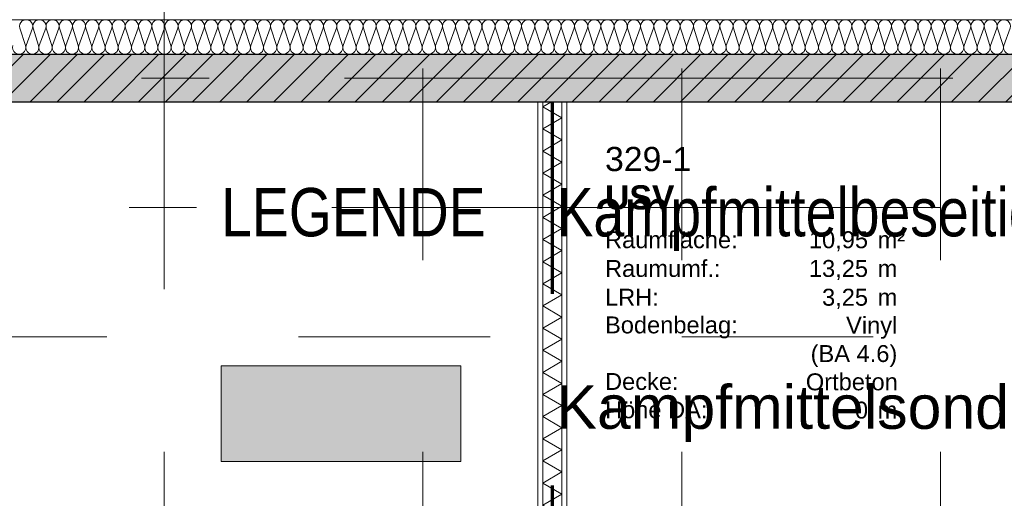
# Model space of a CAD drawing. Header units: metres. Extents: x -49 to 152, y -127 to 99.
# Tile 61 of 177: x -29.1 to -23.97, y -2.19 to 0.31. Entities that reach past the tile are written whole.
import ezdxf
from ezdxf.enums import TextEntityAlignment as Align

# ---------------------------------------------------------------- set-up
doc = ezdxf.new("R2010")
doc.units = ezdxf.units.M
doc.header["$PDMODE"] = 1
doc.header["$PDSIZE"] = -2
for name, pattern in [('Achsen 01', [5.291531, 3.175, -1.058062, 0.352704, -0.705764]), ('gestrichelt - 01', [2, 1, -1]), ('Raster 01', [2, 1, -1])]:
    doc.linetypes.add(name, pattern=pattern)
doc.layers.get('0').update_dxf_attribs({"lineweight": 25})
for name, color, linetype, lineweight in [('013_Beton und Stahlbetonarbeiten-330 Außenwände', 7, 'Continuous', 25), ('039_Trockenbauarbeiten-340 Gipskarton', 7, 'Continuous', 9), ('_1.35m (3D)', 7, 'Continuous', 9), ('_GRU (2D)', 7, 'Continuous', 9), ('_Legende (2D)', 7, 'Continuous', 9), ('_OG 3 (2D)', 7, 'Continuous', 9), ('AV1-Brandschutzkonzept-Brandschutzkonzept', 7, 'Continuous', 5), ('AV1-Schnitt Achsen', 7, 'Achsen 01', 18), ('AV1-Stempel-Raumstempel', 7, 'Continuous', 9), ('Bemaßung-Bemaßung', 7, 'Continuous', 9), ('Keine', 7, 'Continuous', 9)]:
    doc.layers.add(name, color=color, linetype=linetype, lineweight=lineweight)
for name, color, linetype, lineweight, true_color in [('014_Fassadenarbeiten-330 mineralische Dämmung', 7, 'Continuous', 9, 0x666666), ('039_Trockenbauarbeiten-340 Dämmung', 7, 'Continuous', 9, 0xc0c0c0), ('AV1-Achsen', 1, 'Achsen 01', 18, 0xff0000), ('AV1-Raster', 7, 'Raster 01', 9, 0xa6a6a6)]:
    doc.layers.add(name, color=color, linetype=linetype, lineweight=lineweight, true_color=true_color)
doc.layers.get('0').freeze()
doc.styles.add('Arial', font='arial.ttf')
doc.styles.add('Arial (bold)', font='arialbd.ttf')
doc.styles.add('Arial Narrow', font='ARIALN.TTF')
doc.dimstyles.new('COE 50', dxfattribs={"dimtxt": 100.872396, "dimasz": 0.001414, "dimexe": 0.001, "dimexo": 0.01, "dimgap": 0.001, "dimtad": 1, "dimdec": 3, "dimtxsty": 'Arial', "dimblk": 'VW_SLASH-3', "dimblk1": 'VW_SLASH-3', "dimblk2": 'VW_SLASH-3', "dimcen": 0, "dimadec": 3, "dimazin": 0, "dimtfac": 0.8, "dimtdec": 3, "dimtix": 1, "dimtmove": 0, "dimatfit": 0, "dimldrblk": 'VW_SLASH-2', "dimfxl": 0.002, "dimfxlon": 1, "dimfrac": 2, "dimtolj": 1, "dimarcsym": 0})

# ---------------------------------------------------------------- blocks, each defined once
blk = doc.blocks.new('Group-4')
at = {"layer": 'AV1-Raster'}
for p, q in [((-28.35, -22.95), (-28.35, 1.35)), ((-27, -22.95), (-27, 1.35)), ((-25.65, -22.95), (-25.65, 1.35)), ((-24.3, -22.95), (-24.3, 1.35)), ((1.35, -1.35), (-40.5, -1.35))]:
    blk.add_line(p, q, dxfattribs=at)
blk = doc.blocks.new('1.35m (3D)')
at = {"layer": 'AV1-Raster', "color": 7}
blk.add_blockref('Group-4', (0, 0), dxfattribs=at)
blk = doc.blocks.new('Group-258')
at = {"color": 255, "linetype": 'Continuous', "lineweight": 5}
blk.add_wipeout([(-4.075, 26.275), (-0.125, 26.275), (-0.125, 26.375), (-4.075, 26.375)], dxfattribs=at).dxf.layer = '039_Trockenbauarbeiten-340 Dämmung'
blk = doc.blocks.new('Group-259')
at = {"layer": '039_Trockenbauarbeiten-340 Dämmung', "transparency": 33554687, "flags": 128}
blk.add_lwpolyline([(-4.075, 26.375), (-4.0173, 26.275), (-3.9595, 26.375), (-3.9018, 26.275), (-3.8441, 26.375), (-3.7863, 26.275), (-3.7286, 26.375), (-3.6709, 26.275), (-3.6131, 26.375), (-3.5554, 26.275), (-3.4976, 26.375), (-3.4399, 26.275), (-3.3822, 26.375), (-3.3244, 26.275), (-3.2667, 26.375), (-3.209, 26.275), (-3.1512, 26.375), (-3.0935, 26.275), (-3.0358, 26.375), (-2.978, 26.275), (-2.9203, 26.375), (-2.8626, 26.275), (-2.8048, 26.375), (-2.7471, 26.275), (-2.6894, 26.375), (-2.6316, 26.275), (-2.5739, 26.375), (-2.5162, 26.275), (-2.4584, 26.375), (-2.4007, 26.275), (-2.3429, 26.375), (-2.2852, 26.275), (-2.2275, 26.375), (-2.1697, 26.275), (-2.112, 26.375), (-2.0543, 26.275), (-1.9965, 26.375), (-1.9388, 26.275), (-1.8811, 26.375), (-1.8233, 26.275), (-1.7656, 26.375), (-1.7079, 26.275), (-1.6501, 26.375), (-1.5924, 26.275), (-1.5347, 26.375), (-1.4769, 26.275), (-1.4192, 26.375), (-1.3615, 26.275), (-1.3037, 26.375), (-1.246, 26.275), (-1.1882, 26.375), (-1.1305, 26.275), (-1.0728, 26.375), (-1.015, 26.275), (-0.9573, 26.375), (-0.8996, 26.275), (-0.8418, 26.375), (-0.7841, 26.275), (-0.7264, 26.375), (-0.6686, 26.275), (-0.6109, 26.375), (-0.5532, 26.275), (-0.4954, 26.375), (-0.4377, 26.275), (-0.38, 26.375), (-0.3222, 26.275), (-0.2645, 26.375), (-0.2068, 26.275), (-0.149, 26.375), (-0.125, 26.3334)], dxfattribs=at)
blk = doc.blocks.new('Group-260')
at = {"layer": '039_Trockenbauarbeiten-340 Dämmung'}
blk.add_blockref('Group-258', (0, 0), dxfattribs=at)
at = {"layer": '039_Trockenbauarbeiten-340 Dämmung', "transparency": 33554687}
blk.add_blockref('Group-259', (0, 0), dxfattribs=at)
blk = doc.blocks.new('Parametric Object-33')
at = {"layer": '039_Trockenbauarbeiten-340 Dämmung', "color": 7, "transparency": 33554687}
blk.add_blockref('Group-260', (0, 0), dxfattribs=at)
at = {"layer": '039_Trockenbauarbeiten-340 Dämmung', "color": 0, "flags": 1}
for tag in ['IFC_UUID', 'instanceID', 'prm0_name', 'prm0_type', 'prm0_value', 'prm1_name', 'prm1_type', 'prm1_value', 'prm2_name', 'prm2_type', 'prm2_value', 'prm3_name', 'prm3_type', 'prm3_value', 'prm4_name', 'prm4_type', 'prm4_value', 'prm5_name', 'prm5_type', 'prm5_value', 'prm6_name', 'prm6_type', 'prm6_value']:
    blk.add_attdef(tag, (-26.375, -4.075), '', height=0.00018, dxfattribs=at)
blk = doc.blocks.new('Group-337')
at = {"layer": '014_Fassadenarbeiten-330 mineralische Dämmung', "transparency": 33554687, "flags": 128}
blk.add_lwpolyline([(0.17, 23.9036, -1.372995), (0.17, 23.9691), (0.26, 23.9359, 1.372583), (0.26, 24.0014), (0.17, 23.9725, -1.372995), (0.17, 24.0381), (0.26, 24.0048, 1.372583), (0.26, 24.0704), (0.17, 24.0415, -1.372995), (0.17, 24.107), (0.26, 24.0737, 1.372583), (0.26, 24.1393), (0.17, 24.1104, -1.372995), (0.17, 24.176), (0.26, 24.1427, 1.372583), (0.26, 24.2083), (0.17, 24.1793, -1.372995), (0.17, 24.2449), (0.26, 24.2116, 1.372583), (0.26, 24.2772), (0.17, 24.2483, -1.372995), (0.17, 24.3139), (0.26, 24.2806, 1.372583), (0.26, 24.3462), (0.17, 24.3172, -1.372995), (0.17, 24.3828), (0.26, 24.3495, 1.372583), (0.26, 24.4151), (0.17, 24.3862, -1.372995), (0.17, 24.4517), (0.26, 24.4185, 1.372583), (0.26, 24.484), (0.17, 24.4551, -1.372995), (0.17, 24.5207), (0.26, 24.4874, 1.372583), (0.26, 24.553), (0.17, 24.5241, -1.372995), (0.17, 24.5896), (0.26, 24.5564, 1.372583), (0.26, 24.6219), (0.17, 24.593, -1.372995), (0.17, 24.6586), (0.26, 24.6253, 1.372583), (0.26, 24.6909), (0.17, 24.662, -1.372995), (0.17, 24.7275), (0.26, 24.6943, 1.372583), (0.26, 24.7598), (0.17, 24.7309, -1.372995), (0.17, 24.7965), (0.26, 24.7632, 1.372583), (0.26, 24.8288), (0.17, 24.7998, -1.372995), (0.17, 24.8654), (0.26, 24.8321, 1.372583), (0.26, 24.8977), (0.17, 24.8688, -1.372995), (0.17, 24.9344), (0.26, 24.9011, 1.372583), (0.26, 24.9667), (0.17, 24.9377, -1.372995), (0.17, 25.0033), (0.26, 24.97, 1.372583), (0.26, 25.0356), (0.17, 25.0067, -1.372995), (0.17, 25.0722), (0.26, 25.039, 1.372583), (0.26, 25.1045), (0.17, 25.0756, -1.372995), (0.17, 25.1412), (0.26, 25.1079, 1.372583), (0.26, 25.1735), (0.17, 25.1446, -1.372995), (0.17, 25.2101), (0.26, 25.1769, 1.372583), (0.26, 25.2424), (0.17, 25.2135, -1.372995), (0.17, 25.2791), (0.26, 25.2458, 1.372583), (0.26, 25.3114), (0.17, 25.2825, -1.372995), (0.17, 25.348), (0.26, 25.3148, 1.372583), (0.26, 25.3803), (0.17, 25.3514, -1.372995), (0.17, 25.417), (0.26, 25.3837, 1.372583), (0.26, 25.4493), (0.17, 25.4203, -1.372995), (0.17, 25.4859), (0.26, 25.4526, 1.372583), (0.26, 25.5182), (0.17, 25.4893, -1.372995), (0.17, 25.5549), (0.26, 25.5216, 1.372583), (0.26, 25.5872), (0.17, 25.5582, -1.372995), (0.17, 25.6238), (0.26, 25.5905, 1.372583), (0.26, 25.6561), (0.17, 25.6272, -1.372995), (0.17, 25.6928), (0.26, 25.6595, 1.372583), (0.26, 25.7251), (0.17, 25.6961, -1.372995), (0.17, 25.7617), (0.26, 25.7284, 1.372583), (0.26, 25.794), (0.17, 25.7651, -1.372995), (0.17, 25.8306), (0.26, 25.7974, 1.372583), (0.26, 25.8629), (0.17, 25.834, -1.372995), (0.17, 25.8996), (0.26, 25.8663, 1.372583), (0.26, 25.9319), (0.17, 25.903, -1.372995), (0.17, 25.9685), (0.26, 25.9353, 1.372583), (0.26, 26.0008), (0.17, 25.9719, -1.372995), (0.17, 26.0375), (0.26, 26.0042, 1.372583), (0.26, 26.0698), (0.17, 26.0408, -1.372995), (0.17, 26.1064), (0.26, 26.0731, 1.372583), (0.26, 26.1387), (0.17, 26.1098, -1.372995), (0.17, 26.1754), (0.26, 26.1421, 1.372583), (0.26, 26.2077), (0.17, 26.1787, -1.372995), (0.17, 26.2443), (0.26, 26.211, 1.372583), (0.26, 26.2766), (0.17, 26.2477, -1.372995), (0.17, 26.3133), (0.26, 26.28, 1.372583), (0.26, 26.3456), (0.17, 26.3166, -1.372995), (0.17, 26.3822), (0.26, 26.3489, 1.372583), (0.26, 26.4145), (0.17, 26.3856, -1.372995), (0.17, 26.4511), (0.26, 26.4179, 1.372583), (0.26, 26.4834), (0.17, 26.4545, -1.372995), (0.17, 26.5201), (0.26, 26.4868, 1.372583), (0.26, 26.5524), (0.17, 26.5235, -1.372995), (0.17, 26.589), (0.26, 26.5558, 1.372583), (0.26, 26.6213), (0.17, 26.5924, -1.372995), (0.17, 26.658), (0.26, 26.6247, 1.372583), (0.26, 26.6903), (0.17, 26.6614, -1.372995), (0.17, 26.7269), (0.26, 26.6937, 1.372583), (0.26, 26.7592), (0.17, 26.7303, -1.372995), (0.17, 26.7959), (0.26, 26.7626, 1.372583), (0.26, 26.8282), (0.17, 26.7992, -1.372995), (0.17, 26.8648), (0.26, 26.8315, 1.372583), (0.26, 26.8971), (0.17, 26.8682, -1.372995), (0.17, 26.9338), (0.26, 26.9005, 1.372583), (0.26, 26.9661), (0.17, 26.9371, -1.372995), (0.17, 27.0027), (0.26, 26.9694, 1.372583), (0.26, 27.035), (0.17, 27.0061, -1.372995), (0.17, 27.0716), (0.26, 27.0384, 1.372583), (0.26, 27.1039), (0.17, 27.075, -1.372995), (0.17, 27.1406), (0.26, 27.1073, 1.372583), (0.26, 27.1729), (0.17, 27.144, -1.372995), (0.17, 27.2095), (0.26, 27.1763, 1.372583), (0.26, 27.2418), (0.17, 27.2129, -1.372995), (0.17, 27.2785), (0.26, 27.2452, 1.372583), (0.26, 27.3108), (0.17, 27.2819, -1.372995), (0.17, 27.3474), (0.26, 27.3142, 1.372583), (0.26, 27.3797), (0.17, 27.3508, -1.372995), (0.17, 27.4164), (0.26, 27.3831, 1.372583), (0.26, 27.4487), (0.17, 27.4197, -1.372995), (0.17, 27.4853), (0.26, 27.452, 1.372583), (0.26, 27.5176), (0.17, 27.4887, -1.372995), (0.17, 27.5543), (0.26, 27.521, 1.372583), (0.26, 27.5866), (0.17, 27.5576, -1.372995), (0.17, 27.6232), (0.26, 27.5899, 1.372583), (0.26, 27.6555), (0.17, 27.6266, -1.372995), (0.17, 27.6922), (0.26, 27.6589, 1.372583), (0.26, 27.7244), (0.17, 27.6955, -1.372995), (0.17, 27.7611), (0.26, 27.7278, 1.372583), (0.26, 27.7934), (0.17, 27.7645, -1.372995), (0.17, 27.83), (0.26, 27.7968, 1.372583), (0.26, 27.8623), (0.17, 27.8334, -1.372995), (0.17, 27.899), (0.26, 27.8657, 1.372583), (0.26, 27.9313), (0.17, 27.9024, -1.372995), (0.17, 27.9679), (0.26, 27.9347, 1.372583), (0.26, 28.0002), (0.17, 27.9713, -1.372995), (0.17, 28.0369), (0.26, 28.0036, 1.372583), (0.26, 28.0692), (0.17, 28.0402, -1.372995), (0.17, 28.1058), (0.26, 28.0725, 1.372583), (0.26, 28.1381), (0.17, 28.1092, -1.372995), (0.17, 28.1748), (0.26, 28.1415, 1.372583), (0.26, 28.2071), (0.17, 28.1781, -1.372995), (0.17, 28.2437), (0.26, 28.2104, 1.372583), (0.26, 28.276), (0.17, 28.2471, -1.372995), (0.17, 28.3127), (0.26, 28.2794, 1.372583), (0.26, 28.345), (0.17, 28.316, -1.372995), (0.17, 28.3816), (0.26, 28.3483, 1.372583), (0.26, 28.4139), (0.17, 28.385, -1.372995), (0.17, 28.4505), (0.26, 28.4173, 1.372583), (0.26, 28.4828), (0.17, 28.4539, -1.372995), (0.17, 28.5195), (0.26, 28.4862, 1.372583), (0.26, 28.5518), (0.17, 28.5229, -1.372995), (0.17, 28.5884), (0.26, 28.5552, 1.372583), (0.26, 28.6207), (0.17, 28.5918, -1.372995), (0.17, 28.6574), (0.26, 28.6241, 1.372583), (0.26, 28.6897), (0.17, 28.6608, -1.372995), (0.17, 28.7263), (0.26, 28.6931, 1.372583), (0.26, 28.7586), (0.17, 28.7297, -1.372995), (0.17, 28.7953), (0.26, 28.762, 1.372583), (0.26, 28.8276), (0.17, 28.7986, -1.372995), (0.17, 28.8642), (0.26, 28.8309, 1.372583), (0.26, 28.8965), (0.17, 28.8676, -1.372995), (0.17, 28.9332), (0.26, 28.8999, 1.372583), (0.26, 28.9655), (0.17, 28.9365, -1.372995), (0.17, 29.0021), (0.26, 28.9688, 1.372583), (0.26, 29.0344), (0.17, 29.0055, -1.372995), (0.17, 29.071), (0.26, 29.0378, 1.372583), (0.26, 29.1033), (0.17, 29.0744, -1.372995), (0.17, 29.14)], format="xyb", dxfattribs=at)
blk = doc.blocks.new('Group-338')
at = {"layer": '014_Fassadenarbeiten-330 mineralische Dämmung', "transparency": 33554687}
blk.add_blockref('Group-337', (0, 0), dxfattribs=at)
blk = doc.blocks.new('Parametric Object-54')
at = {"layer": '014_Fassadenarbeiten-330 mineralische Dämmung', "color": 7, "transparency": 33554687}
blk.add_blockref('Group-338', (0, 0), dxfattribs=at)
at = {"layer": '014_Fassadenarbeiten-330 mineralische Dämmung', "color": 0, "flags": 1}
for tag in ['IFC_UUID', 'instanceID', 'prm0_name', 'prm0_type', 'prm0_value', 'prm1_name', 'prm1_type', 'prm1_value', 'prm2_name', 'prm2_type', 'prm2_value', 'prm3_name', 'prm3_type', 'prm3_value', 'prm4_name', 'prm4_type', 'prm4_value', 'prm5_name', 'prm5_type', 'prm5_value', 'prm6_name', 'prm6_type', 'prm6_value']:
    blk.add_attdef(tag, (-39.455, 0.1154), '', height=0.00018, dxfattribs=at)
blk = doc.blocks.new('VW_SLASH-3')
at = {"color": 0, "linetype": 'ByBlock', "lineweight": -2, "transparency": 16777216}
blk.add_line((0, 0), (-1, 0), dxfattribs=at)
at = {"color": 0, "linetype": 'Continuous', "lineweight": 15, "transparency": 16777216, "flags": 128}
blk.add_lwpolyline([(0.5, 0.5), (-0.5, -0.5)], dxfattribs=at)
blk = doc.blocks.new('*D603')
at = {"layer": 'Bemaßung-Bemaßung', "color": 0, "lineweight": -2}
for p, q in [((-33.75, 3.575), (-33.75, 3.725)), ((-28.35, 3.575), (-28.35, 3.725)), ((-28.4207, 3.675), (-33.6793, 3.675))]:
    blk.add_line(p, q, dxfattribs=at)
at = {"layer": 'Defpoints', "color": 0}
for p in [(-33.75, 3.675), (-33.75, 0), (-28.35, 0)]:
    blk.add_point(p, dxfattribs=at)
at = {"layer": 'Bemaßung-Bemaßung', "color": 0, "lineweight": -2, "xscale": 0.070693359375, "yscale": 0.070693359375, "zscale": 0.070693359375, "rotation": 180}
blk.add_blockref('VW_SLASH-3', (-33.75, 3.675), dxfattribs=at)
at = {"layer": 'Bemaßung-Bemaßung', "color": 0, "lineweight": -2, "xscale": 0.070693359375, "yscale": 0.070693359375, "zscale": 0.070693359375}
blk.add_blockref('VW_SLASH-3', (-28.35, 3.675), dxfattribs=at)
at = {"layer": 'Bemaßung-Bemaßung', "color": 0, "insert": (-31.05, 3.7856), "char_height": 0.10087, "attachment_point": 5, "style": 'Arial'}
blk.add_mtext('\\A1;5,40', dxfattribs=at)
blk = doc.blocks.new('VW_SLASH-2')
at = {"color": 0, "linetype": 'ByBlock', "lineweight": -2, "transparency": 16777216}
blk.add_line((0, 0), (-1, 0), dxfattribs=at)
at = {"color": 0, "linetype": 'Continuous', "lineweight": 15, "transparency": 16777216, "flags": 128}
blk.add_lwpolyline([(0.5, 0.5), (-0.5, -0.5)], dxfattribs=at)
blk = doc.blocks.new('*D604')
at = {"layer": 'Bemaßung-Bemaßung', "color": 0, "lineweight": -2}
for p, q in [((-28.35, 3.575), (-28.35, 3.725)), ((-22.95, 3.575), (-22.95, 3.725)), ((-23.0207, 3.675), (-28.2793, 3.675))]:
    blk.add_line(p, q, dxfattribs=at)
at = {"layer": 'Defpoints', "color": 0}
for p in [(-28.35, 3.675), (-28.35, 0), (-22.95, 0)]:
    blk.add_point(p, dxfattribs=at)
at = {"layer": 'Bemaßung-Bemaßung', "color": 0, "lineweight": -2, "xscale": 0.070693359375, "yscale": 0.070693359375, "zscale": 0.070693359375, "rotation": 180}
blk.add_blockref('VW_SLASH-3', (-28.35, 3.675), dxfattribs=at)
at = {"layer": 'Bemaßung-Bemaßung', "color": 0, "lineweight": -2, "xscale": 0.070693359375, "yscale": 0.070693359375, "zscale": 0.070693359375}
blk.add_blockref('VW_SLASH-3', (-22.95, 3.675), dxfattribs=at)
at = {"layer": 'Bemaßung-Bemaßung', "color": 0, "insert": (-25.65, 3.7856), "char_height": 0.10087, "attachment_point": 5, "style": 'Arial'}
blk.add_mtext('\\A1;5,40', dxfattribs=at)
blk = doc.blocks.new('*D767')
at = {"layer": 'Bemaßung-Bemaßung', "color": 0, "linetype": 'Continuous', "lineweight": -2}
for p, q in [((-35.025, 1.575), (-35.025, 1.725)), ((-26.4, 1.575), (-26.4, 1.725)), ((-26.4707, 1.675), (-34.9543, 1.675))]:
    blk.add_line(p, q, dxfattribs=at)
at = {"layer": 'Defpoints', "color": 0}
for p in [(-35.025, 1.675), (-35.025, -0.125), (-26.4, -0.125)]:
    blk.add_point(p, dxfattribs=at)
at = {"layer": 'Bemaßung-Bemaßung', "color": 0, "lineweight": -2, "xscale": 0.070693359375, "yscale": 0.070693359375, "zscale": 0.070693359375, "rotation": 180}
blk.add_blockref('VW_SLASH-3', (-35.025, 1.675), dxfattribs=at)
at = {"layer": 'Bemaßung-Bemaßung', "color": 0, "lineweight": -2, "xscale": 0.070693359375, "yscale": 0.070693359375, "zscale": 0.070693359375}
blk.add_blockref('VW_SLASH-3', (-26.4, 1.675), dxfattribs=at)
at = {"layer": 'Bemaßung-Bemaßung', "color": 0, "insert": (-30.7125, 1.8024), "char_height": 0.100872, "attachment_point": 5, "style": 'Arial'}
blk.add_mtext('\\A1;8,62\\S5^ ;', dxfattribs=at)
blk = doc.blocks.new('*D768')
at = {"layer": 'Bemaßung-Bemaßung', "color": 0, "linetype": 'Continuous', "lineweight": -2}
for p, q in [((-26.4, 1.575), (-26.4, 1.725)), ((-26.25, 1.575), (-26.25, 1.725)), ((-26.4707, 1.675), (-26.5414, 1.675)), ((-26.25, 1.675), (-26.4, 1.675)), ((-26.1793, 1.675), (-26.1086, 1.675))]:
    blk.add_line(p, q, dxfattribs=at)
at = {"layer": 'Defpoints', "color": 0}
for p in [(-26.4, 1.675), (-26.4, -0.125), (-26.25, -0.125)]:
    blk.add_point(p, dxfattribs=at)
at = {"layer": 'Bemaßung-Bemaßung', "color": 0, "lineweight": -2, "xscale": 0.070693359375, "yscale": 0.070693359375, "zscale": 0.070693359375}
blk.add_blockref('VW_SLASH-3', (-26.4, 1.675), dxfattribs=at)
at = {"layer": 'Bemaßung-Bemaßung', "color": 0, "lineweight": -2, "xscale": 0.070693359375, "yscale": 0.070693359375, "zscale": 0.070693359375, "rotation": 180}
blk.add_blockref('VW_SLASH-3', (-26.25, 1.675), dxfattribs=at)
at = {"layer": 'Bemaßung-Bemaßung', "color": 0, "insert": (-26.325, 1.8515), "char_height": 0.10087, "attachment_point": 5, "style": 'Arial'}
blk.add_mtext('\\A1;15', dxfattribs=at)
blk = doc.blocks.new('*D769')
at = {"layer": 'Bemaßung-Bemaßung', "color": 0, "linetype": 'Continuous', "lineweight": -2}
for p, q in [((-26.25, 1.575), (-26.25, 1.725)), ((-23.075, 1.575), (-23.075, 1.725)), ((-23.1457, 1.675), (-26.1793, 1.675))]:
    blk.add_line(p, q, dxfattribs=at)
at = {"layer": 'Defpoints', "color": 0}
for p in [(-26.25, 1.675), (-26.25, -0.125), (-23.075, -0.125)]:
    blk.add_point(p, dxfattribs=at)
at = {"layer": 'Bemaßung-Bemaßung', "color": 0, "lineweight": -2, "xscale": 0.070693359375, "yscale": 0.070693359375, "zscale": 0.070693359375, "rotation": 180}
blk.add_blockref('VW_SLASH-3', (-26.25, 1.675), dxfattribs=at)
at = {"layer": 'Bemaßung-Bemaßung', "color": 0, "lineweight": -2, "xscale": 0.070693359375, "yscale": 0.070693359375, "zscale": 0.070693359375}
blk.add_blockref('VW_SLASH-3', (-23.075, 1.675), dxfattribs=at)
at = {"layer": 'Bemaßung-Bemaßung', "color": 0, "insert": (-24.6625, 1.8024), "char_height": 0.100872, "attachment_point": 5, "style": 'Arial'}
blk.add_mtext('\\A1;3,17\\S5^ ;', dxfattribs=at)
blk = doc.blocks.new('Raumstempel - Symbol - 1 (2D)')
at = {"layer": 'AV1-Stempel-Raumstempel', "attachment_point": 1, "line_spacing_factor": 0.967919, "style": 'Arial'}
for s, insert, char_height in [('Raumfläche:', (0.2, -0.6736), 0.088263), ('m²', (1.6225, -0.6736), 0.08826), ('Raumumf.:', (0.2, -0.8236), 0.08826), ('m', (1.6225, -0.8236), 0.0883), ('LRH:', (0.2, -0.9736), 0.08826), ('m', (1.6225, -0.9736), 0.0883), ('Bodenbelag:', (0.2, -1.118), 0.088263), ('Decke:', (0.2, -1.4131), 0.08826), ('Höhe DA:', (0.2, -1.5607), 0.08826), ('m', (1.6225, -1.5625), 0.0883)]:
    blk.add_mtext(s, dxfattribs=dict(at, insert=insert, char_height=char_height))
at = {"layer": 'AV1-Stempel-Raumstempel'}
for tag, style, p in [('Raumnummer', 'Arial', (0.2, -0.2337)), ('Raumname', 'Arial (bold)', (0.2, -0.4337))]:
    blk.add_attdef(tag, text='', height=0.1261, dxfattribs=dict(at, style=style)).set_placement(p, align=Align.TOP_LEFT)
at = {"layer": 'AV1-Stempel-Raumstempel', "style": 'Arial'}
for tag, p in [('Raumfläche', (1.5725, -0.6736)), ('Raumumfang', (1.5725, -0.8236)), ('LRH', (1.5725, -0.9736)), ('Bodenbelag', (1.7253, -1.1199)), ('Bodendetail', (1.7253, -1.2674)), ('Decke', (1.7278, -1.415)), ('Höhe_DA', (1.5725, -1.5625))]:
    blk.add_attdef(tag, text='', height=0.0883, dxfattribs=at).set_placement(p, align=Align.TOP_RIGHT)
blk = doc.blocks.new('Legende (2D)')
at = {"layer": 'Keine', "linetype": 'Continuous', "lineweight": 0, "transparency": 33554508}
blk.add_hatch(color=12, dxfattribs=at).paths.add_polyline_path([(-28.0532, -1.5), (-26.8032, -1.5), (-26.8032, -2), (-28.0532, -2)])
at = {"layer": 'Keine', "color": 7, "linetype": 'Continuous', "lineweight": 9, "transparency": 33554687, "flags": 128}
blk.add_lwpolyline([(-28.0532, -1.5), (-26.8032, -1.5), (-26.8032, -2), (-28.0532, -2)], close=True, dxfattribs=at)
at = {"layer": 'Keine', "color": 253, "transparency": 33554687, "insert": (-26.3032, -0.5731), "char_height": 0.252181, "attachment_point": 1, "line_spacing_factor": 0.966594, "style": 'Arial Narrow'}
blk.add_mtext('Kampfmittelbeseitigung', dxfattribs=at)
at = {"layer": 'Keine', "color": 7, "transparency": 33554687}
for s, insert, char_height, attachment_point, line_spacing_factor, style in [('LEGENDE', (-28.0532, -0.5731), 0.25218, 1, 0.966594, 'Arial Narrow'), ('Kampfmittelsondierung: Zu untersuchende Fläche', (-26.3032, -1.75), 0.226963, 4, 0.969122, 'Arial')]:
    blk.add_mtext(s, dxfattribs=dict(at, insert=insert, char_height=char_height, attachment_point=attachment_point, line_spacing_factor=line_spacing_factor, style=style))
blk = doc.blocks.new('Group-876')
at = {"layer": 'AV1-Achsen'}
blk.add_line((-28.35, -26.5), (-28.35, 4.9), dxfattribs=at)
blk = doc.blocks.new('Group-879')
at = {"layer": 'AV1-Achsen'}
blk.add_line((-43.2844, 0), (4.2656, 0), dxfattribs=at)
blk = doc.blocks.new('Group-886')
at = {"layer": 'AV1-Schnitt Achsen'}
blk.add_line((-43.35, -0.675), (4.2, -0.675), dxfattribs=at)
blk = doc.blocks.new('GRU (2D)')
at = {"layer": 'AV1-Achsen', "color": 7}
for name in ['Group-876', 'Group-879']:
    blk.add_blockref(name, (0, 0), dxfattribs=at)
at = {"layer": 'AV1-Schnitt Achsen', "color": 7}
blk.add_blockref('Group-886', (0, 0), dxfattribs=at)
blk = doc.blocks.new('OG 3 (2D)')
at = {"layer": '014_Fassadenarbeiten-330 mineralische Dämmung', "rotation": 90}
blk.add_blockref('Parametric Object-54', (0, 0), dxfattribs=at)
at = {"layer": 'AV1-Stempel-Raumstempel'}
blk.add_blockref('Raumstempel - Symbol - 1 (2D)', (-26.25, -0.125), dxfattribs=at).add_auto_attribs({'Raumname': 'USV', 'Raumnummer': '329-1', 'Bodendetail': '(BA 4.6)', 'Raumfläche': '10,95', 'LRH': '3,25', 'Raumumfang': '13,25', 'Höhe_DA': '0', 'Decke': 'Ortbeton', 'Bodenbelag': 'Vinyl'})
at = {"layer": 'Bemaßung-Bemaßung', "color": 1}
for p1, p2, picture, middle in [((-28.35, 0), (-33.75, 0), '*D603', (-31.05, 3.7856)), ((-22.95, 0), (-28.35, 0), '*D604', (-25.65, 3.7856))]:
    dim = blk.add_aligned_dim(p1=p1, p2=p2, distance=-3.675, text='5,40', dimstyle='COE 50', override={"dimtxt": 0.100872, "dimasz": 0.070693, "dimexe": 0.05, "dimgap": 0.05, "dimpost": '<>', "dimtxsty": 'Arial', "dimtmove": 2, "dimfxl": 0.1}, dxfattribs=at)
    dim.commit()
    dim.dimension.update_dxf_attribs({"geometry": picture, "text_midpoint": middle})
at = {"color": 255}
blk.add_wipeout([(-26.375, -4.075), (-26.375, -0.125), (-26.275, -0.125), (-26.275, -4.075)], dxfattribs=at).dxf.layer = '039_Trockenbauarbeiten-340 Dämmung'
at = {"layer": '039_Trockenbauarbeiten-340 Dämmung', "flags": 128}
blk.add_lwpolyline([(-26.375, -4.075), (-26.375, -0.125), (-26.275, -0.125), (-26.275, -4.075)], close=True, dxfattribs=at)
at = {"layer": '039_Trockenbauarbeiten-340 Dämmung', "rotation": 90}
blk.add_blockref('Parametric Object-33', (0, 0), dxfattribs=at)
at = {"layer": 'AV1-Brandschutzkonzept-Brandschutzkonzept', "color": 220, "linetype": 'gestrichelt - 01', "lineweight": 70, "true_color": 0xff00bc, "transparency": 33554687}
blk.add_line((-26.325, -0.125), (-26.325, -5.275), dxfattribs=at)
at = {"color": 255}
for points in [[(-26.4, -4.075), (-26.4, -0.125), (-26.375, -0.125), (-26.375, -4.075)], [(-26.25, -4.075), (-26.25, -0.125), (-26.275, -0.125), (-26.275, -4.075)]]:
    blk.add_wipeout(points, dxfattribs=at).dxf.layer = '039_Trockenbauarbeiten-340 Gipskarton'
at = {"layer": '013_Beton und Stahlbetonarbeiten-330 Außenwände', "linetype": 'Continuous', "lineweight": 0, "true_color": 0xc0c0c0}
blk.add_hatch(color=9, dxfattribs=at).paths.add_polyline_path([(-39.275, 0.125), (-18.775, 0.125), (-18.775, -0.125), (-39.025, -0.125), (-39.025, -21.725), (-39.275, -21.725)])
at = {"layer": '013_Beton und Stahlbetonarbeiten-330 Außenwände', "linetype": 'Continuous', "lineweight": 13}
h = blk.add_hatch(dxfattribs=at)
h.set_pattern_fill('Stahlbeton', color=251, style=0, pattern_type=2)
h.set_pattern_definition([(45, (0, 0), (0.07071068, -0.07071068), [0.025, -0.025])])
h.paths.add_polyline_path([(-39.275, 0.125), (-18.775, 0.125), (-18.775, -0.125), (-39.025, -0.125), (-39.025, -21.725), (-39.275, -21.725)])
h = blk.add_hatch(dxfattribs=at)
h.set_pattern_fill('Stahlbeton-1', color=251, style=0, pattern_type=2)
h.set_pattern_definition([(-135, (0.03106, -0.03313), (0.07071068, -0.07071068), [])])
h.paths.add_polyline_path([(-39.275, 0.125), (-18.775, 0.125), (-18.775, -0.125), (-39.025, -0.125), (-39.025, -21.725), (-39.275, -21.725)])
at = {"layer": '013_Beton und Stahlbetonarbeiten-330 Außenwände', "flags": 128}
blk.add_lwpolyline([(-39.275, 0.125), (-18.775, 0.125), (-18.775, -0.125), (-39.025, -0.125), (-39.025, -21.725), (-39.275, -21.725)], close=True, dxfattribs=at)
at = {"layer": '014_Fassadenarbeiten-330 mineralische Dämmung', "flags": 128}
blk.add_lwpolyline([(-18.9, 0.305), (-18.9, 0.125), (-39.275, 0.125), (-39.275, -21.725), (-39.15, -21.725), (-39.15, -21.905), (-39.455, -21.905), (-39.455, 0.305)], close=True, dxfattribs=at)
at = {"layer": '039_Trockenbauarbeiten-340 Gipskarton', "flags": 128}
for points in [[(-26.4, -4.075), (-26.4, -0.125), (-26.375, -0.125), (-26.375, -4.075)], [(-26.25, -4.075), (-26.25, -0.125), (-26.275, -0.125), (-26.275, -4.075)]]:
    blk.add_lwpolyline(points, close=True, dxfattribs=at)
at = {"layer": 'Bemaßung-Bemaßung', "linetype": 'Continuous'}
for base, p1, p2, text, override, picture, middle in [((-26.4, 1.675), (-26.25, -0.125), (-26.4, -0.125), '15', {"dimtxt": 0.100872, "dimasz": 0.070693, "dimexe": 0.05, "dimgap": 0.05, "dimpost": '<>', "dimtxsty": 'Arial', "dimtix": 0, "dimtmove": 2, "dimfxl": 0.1}, '*D768', (-26.325, 1.8515)), ((-35.025, 1.675), (-26.4, -0.125), (-35.025, -0.125), '8,62\\S5^ ;', {"dimtxt": 0.100872, "dimasz": 0.070693, "dimexe": 0.05, "dimgap": 0.05, "dimpost": '<>', "dimtxsty": 'Arial', "dimtmove": 2, "dimfxl": 0.1}, '*D767', (-30.7125, 1.8024)), ((-26.25, 1.675), (-23.075, -0.125), (-26.25, -0.125), '3,17\\S5^ ;', {"dimtxt": 0.100872, "dimasz": 0.070693, "dimexe": 0.05, "dimgap": 0.05, "dimpost": '<>', "dimtxsty": 'Arial', "dimtmove": 2, "dimfxl": 0.1}, '*D769', (-24.6625, 1.8024))]:
    dim = blk.add_linear_dim(base=base, p1=p1, p2=p2, text=text, dimstyle='COE 50', override=override, dxfattribs=at)
    dim.commit()
    dim.dimension.update_dxf_attribs({"geometry": picture, "text_midpoint": middle})

msp = doc.modelspace()

# ---------------------------------------------------------------- block references
at = {"layer": '_1.35m (3D)'}
msp.add_blockref('1.35m (3D)', (0, 0), dxfattribs=at)

# ---------------------------------------------------------------- next in the draw order: block references
at = {"layer": '_OG 3 (2D)'}
msp.add_blockref('OG 3 (2D)', (0, 0), dxfattribs=at)

# ---------------------------------------------------------------- next in the draw order: block references
at = {"layer": '_Legende (2D)'}
msp.add_blockref('Legende (2D)', (0, 0), dxfattribs=at)

# ---------------------------------------------------------------- next in the draw order: block references
at = {"layer": '_GRU (2D)'}
msp.add_blockref('GRU (2D)', (0, 0), dxfattribs=at)

doc.saveas('drawing.dxf')
